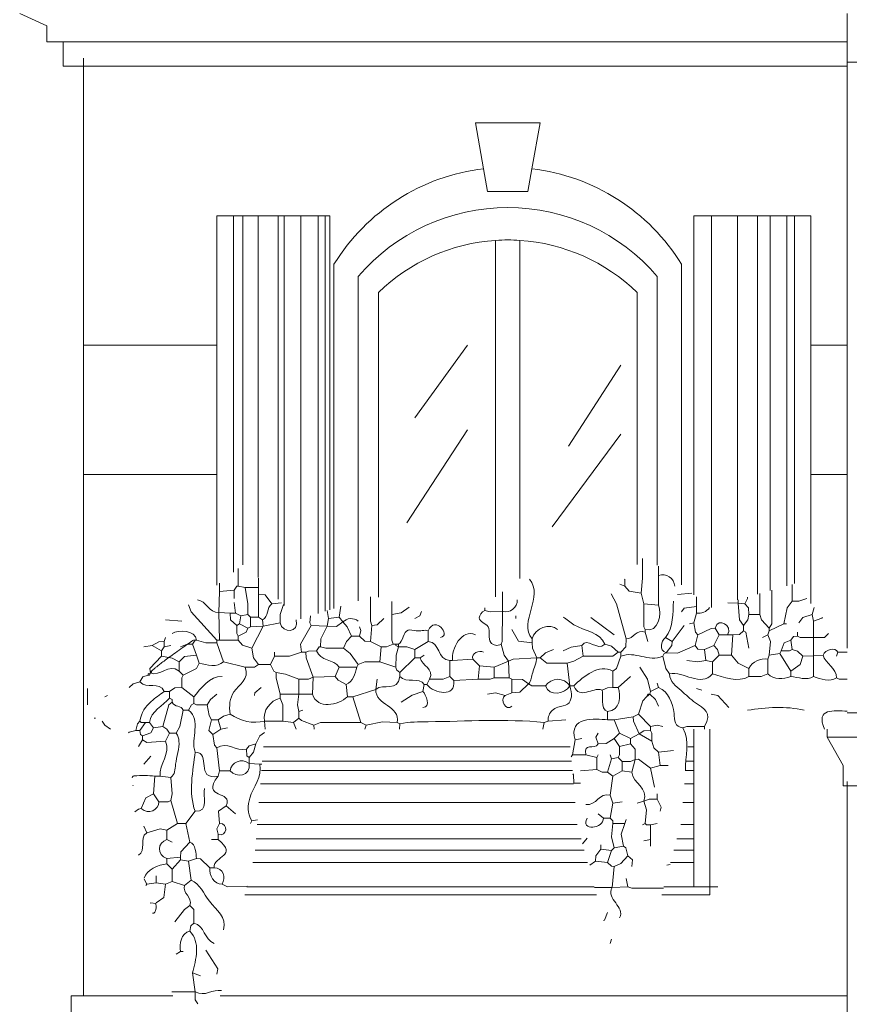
# Model space of a CAD drawing. Header units: millimetres. Extents: x 0 to 19989, y 0 to 8213.
# Tile 3 of 26: x 467 to 2788, y 2974 to 5730. Entities that reach past the tile are written whole.
import ezdxf

# ---------------------------------------------------------------- set-up
doc = ezdxf.new("R2010")
doc.units = ezdxf.units.MM
for name, color, linetype, lineweight in [('ARCH', 7, 'Continuous', 13), ('GLASS', 7, 'Continuous', 13), ('LOUVERS', 7, 'Continuous', 13), ('PLANTS', 7, 'Continuous', 13), ('WINDOWS', 7, 'Continuous', 13)]:
    doc.layers.add(name, color=color, linetype=linetype, lineweight=lineweight)

msp = doc.modelspace()

# ---------------------------------------------------------------- linework, layer by layer
at = {"layer": 'ARCH', "color": 7, "lineweight": 13}
for p, q in [((466.6, 5746.6), (543, 5712.7)), ((2782.8, 5746.6), (2782.8, 5667.4)), ((543, 5712.7), (543, 5667.4)), ((543, 5667.4), (588.2, 5667.4)), ((588.2, 5667.4), (588.2, 5599.5)), ((588.2, 5667.4), (2782.8, 5667.4)), ((2782.8, 5667.4), (2782.8, 5622.2)), ((644.8, 5622.2), (644.8, 5599.5)), ((2782.8, 5622.2), (2782.8, 5610.9)), ((588.2, 5599.5), (644.8, 5599.5)), ((644.8, 5599.5), (644.8, 4819)), ((644.8, 5599.5), (2782.8, 5599.5)), ((2782.8, 5610.9), (2782.8, 5599.5)), ((2782.8, 5610.9), (3235.3, 5610.9)), ((2782.8, 5599.5), (2782.8, 4819)), ((644.8, 4819), (644.8, 4457)), ((644.8, 4819), (1018.1, 4819)), ((2681, 4819), (2782.8, 4819)), ((2782.8, 4819), (2782.8, 4457)), ((644.8, 4457), (644.8, 3834.8)), ((644.8, 4457), (1018.1, 4457)), ((2681, 4457), (2782.8, 4457)), ((2782.8, 4457), (2782.8, 3970.6)), ((644.8, 3834.8), (644.8, 2997.7)), ((2782.8, 3789.6), (3940.4, 3789.6)), ((2352.9, 3744.3), (2352.9, 3694.7)), ((2398.2, 3744.3), (2398.2, 3303.2)), ((2726.2, 3721.7), (2726.2, 3744.3)), ((4038.5, 3721.7), (2726.2, 3721.7)), ((2726.2, 3721.7), (2771.5, 3642.5)), ((1148.6, 3694.7), (2007.5, 3694.7)), ((2336.3, 3694.7), (2352.9, 3694.7)), ((2352.9, 3694.7), (2352.9, 3654.5)), ((1145.3, 3654.5), (2011.1, 3654.5)), ((2332.8, 3654.5), (2352.9, 3654.5)), ((2352.9, 3654.5), (2352.9, 3628.1)), ((2771.5, 3642.5), (2771.5, 3586)), ((1143.2, 3628.1), (2013.5, 3628.1)), ((2330.4, 3628.1), (2352.9, 3628.1)), ((2352.9, 3628.1), (2352.9, 3590.9)), ((1140.3, 3590.9), (2016.8, 3590.9)), ((2327.1, 3590.9), (2352.9, 3590.9)), ((2352.9, 3590.9), (2352.9, 3538.5)), ((2771.5, 3586), (2782.8, 3586)), ((2782.8, 3597.3), (2782.8, 3586)), ((2782.8, 3586), (2782.8, 2997.7)), ((2782.8, 3586), (4038.5, 3586)), ((1136.1, 3538.5), (2021.5, 3538.5)), ((2322.4, 3538.5), (2352.9, 3538.5)), ((2352.9, 3538.5), (2352.9, 3476.9)), ((1131.2, 3476.9), (2027, 3476.9)), ((2316.8, 3476.9), (2352.9, 3476.9)), ((2352.9, 3476.9), (2352.9, 3437.1)), ((1128, 3437.1), (2037.7, 3437.1)), ((2306.2, 3437.1), (2352.9, 3437.1)), ((2352.9, 3437.1), (2352.9, 3405.7)), ((1125.5, 3405.7), (2046.3, 3405.7)), ((2297.6, 3405.7), (2352.9, 3405.7)), ((2352.9, 3405.7), (2352.9, 3371.3)), ((1119.2, 3371.3), (2055.7, 3371.3)), ((2288.2, 3371.3), (2352.9, 3371.3)), ((2352.9, 3371.3), (2352.9, 3303.2)), ((2080.5, 3280.5), (1097.1, 3280.5)), ((1102.6, 3303.2), (2074.3, 3303.2)), ((2398.2, 3280.5), (2263.4, 3280.5)), ((2269.6, 3303.2), (2352.9, 3303.2)), ((2352.9, 3303.2), (2398.2, 3303.2)), ((2398.2, 3303.2), (2398.2, 3280.5)), ((2398.2, 3303.2), (2420.8, 3303.2)), ((610.9, 2997.7), (644.8, 2997.7)), ((610.9, 2862), (610.9, 2997.7)), ((644.8, 2997.7), (894.9, 2997.7)), ((1028.1, 2997.7), (2782.8, 2997.7)), ((2782.8, 2997.7), (2782.8, 2862))]:
    msp.add_line(p, q, dxfattribs=at)
at = {"layer": 'GLASS', "color": 7, "lineweight": 13}
for p, q in [((1572.4, 4615.4), (1719.5, 4819)), ((2002.3, 4536.2), (2149.3, 4762.4)), ((1549.8, 4321.3), (1719.5, 4581.4)), ((1957, 4310), (2149.3, 4570.1))]:
    msp.add_line(p, q, dxfattribs=at)
at = {"layer": 'LOUVERS', "color": 7, "lineweight": 13}
for p, q in [((1018.1, 5181), (1065.2, 5181)), ((1018.1, 4819), (1018.1, 5181)), ((1065.2, 5181), (1091.3, 5181)), ((1065.2, 5181), (1065.2, 4183.4)), ((1091.3, 5181), (1133.7, 5181)), ((1091.3, 5181), (1091.3, 4203.6)), ((1133.7, 5181), (1190.1, 5181)), ((1133.7, 5181), (1133.7, 4168.9)), ((1190.1, 5181), (1207.1, 5181)), ((1190.1, 5181), (1190.1, 4108.1)), ((1207.1, 5181), (1253.2, 5181)), ((1207.1, 5181), (1207.1, 4089.8)), ((1253.2, 5181), (1302.3, 5181)), ((1253.2, 5181), (1253.2, 4052.6)), ((1302.3, 5181), (1321.3, 5181)), ((1302.3, 5181), (1302.3, 4068.1)), ((1321.3, 5181), (1334.8, 5181)), ((1321.3, 5181), (1321.3, 4074.1)), ((1334.8, 5181), (1334.8, 4078.4)), ((2352.9, 5181), (2402.5, 5181)), ((2352.9, 4120.5), (2352.9, 5181)), ((2402.5, 5181), (2475.5, 5181)), ((2402.5, 5181), (2402.5, 4085)), ((2475.5, 5181), (2531.1, 5181)), ((2475.5, 5181), (2475.5, 4105.8)), ((2531.1, 5181), (2567.4, 5181)), ((2531.1, 5181), (2531.1, 4121.7)), ((2567.4, 5181), (2613.7, 5181)), ((2567.4, 5181), (2567.4, 4132)), ((2613.7, 5181), (2635.5, 5181)), ((2613.7, 5181), (2613.7, 4145.3)), ((2635.5, 5181), (2681, 5181)), ((2635.5, 5181), (2635.5, 4151.5)), ((2681, 5181), (2681, 4819)), ((1018.1, 4457), (1018.1, 4819)), ((2681, 4819), (2681, 4457)), ((1018.1, 4147.2), (1018.1, 4457)), ((2681, 4457), (2681, 4095.9))]:
    msp.add_line(p, q, dxfattribs=at)
at = {"layer": 'PLANTS', "color": 7, "lineweight": 13}
for points in [[(2209.5, 4222), (2209.6, 4166.7), (2205.9, 4125.2)], [(1078.4, 4193.6), (1078.4, 4144)], [(2254.9, 4174.2), (2254.9, 4193.1), (2254.9, 4200.1)], [(1135.4, 4167.1), (1135, 4166.7), (1135, 4140.3)], [(2160.6, 4144), (2160.5, 4162.9), (2159.1, 4164.3)], [(2254.9, 4174.2), (2254.9, 4162.9), (2254.9, 4091.3)], [(1025.6, 4129), (1025.6, 4153)], [(1067.1, 4132.7), (1074.7, 4144), (1078.4, 4144)], [(1097.3, 4140.3), (1078.4, 4144)], [(1097.3, 4140.3), (1135, 4140.3)], [(1097.3, 4140.3), (1104.7, 4095), (1104.8, 4064.9)], [(1135, 4121.4), (1135, 4140.3)], [(2160.6, 4144), (2146.6, 4150.1)], [(2160.6, 4144), (2171.9, 4130.2), (2205.9, 4125.2)], [(2564.1, 4027.1), (2571.6, 4038.5), (2571.6, 4133.3)], [(2628.2, 4102.6), (2628.2, 4149.4)], [(1023.8, 4070.5), (1025.6, 4129)], [(1025.6, 4129), (1067.1, 4132.7)], [(1067.1, 4110.1), (1067.1, 4132.7)], [(1135, 4121.4), (1153.7, 4120.2), (1172.7, 4095)], [(1135, 4121.4), (1135, 4057.3)], [(1448, 4114.1), (1448.1, 4046), (1451.7, 4034.7)], [(1817.4, 4128.9), (1817.5, 4074.3)], [(2164.4, 3997), (2137, 4095), (2122.4, 4122.5)], [(2213.4, 4095), (2205.9, 4125.2)], [(2307.7, 4121.4), (2348.2, 4124.3)], [(2360.5, 4087.5), (2360.5, 4114.3)], [(2477.4, 4096.9), (2477.4, 4106.3)], [(2503.8, 4113.9), (2503.8, 4110.1), (2496.2, 4095)], [(2537.7, 4123.6), (2537.7, 4064.9)], [(2669.9, 4109.5), (2647.1, 4102.7), (2628.2, 4102.6)], [(938.7, 4091.8), (946.6, 4072.4), (1018.1, 3993.2)], [(1070.9, 4068.6), (1067.1, 4098.8)], [(1172.7, 4095), (1199.6, 4098)], [(1195.3, 4042.2), (1195.5, 4064.9), (1204.6, 4092.6)], [(1365.3, 4088), (1361.2, 4057.3)], [(1508.3, 4101.3), (1508.3, 4076.2), (1508.3, 4064.9)], [(1556.6, 4085.2), (1534.7, 4069.8), (1508.3, 4064.9)], [(1768.5, 4083.7), (1768.5, 4076.2)], [(2213.4, 4095), (2254.9, 4091.3)], [(2217.2, 4023.4), (2213.6, 4030.9), (2213.4, 4095)], [(2319, 4072.4), (2326.7, 4082.5), (2360.5, 4087.5)], [(2360.5, 4068.6), (2360.5, 4087.5)], [(2477.4, 4096.9), (2448.3, 4098)], [(2477.4, 4096.9), (2496.2, 4095)], [(2492.5, 4034.7), (2481.3, 4049.8), (2477.4, 4096.9)], [(2507.5, 4064.9), (2506.3, 4083.7), (2496.2, 4095)], [(2605.6, 4038.5), (2614.3, 4083.7), (2628.2, 4102.6)], [(2689.8, 4085), (2684.8, 4064.9)], [(1023.8, 4070.5), (1055.8, 4068.6)], [(1023.8, 4070.5), (1025.6, 3993.2)], [(1070.9, 4068.6), (1055.8, 4068.6)], [(1074.7, 4034.7), (1057, 4049.8), (1055.8, 4068.6)], [(1070.9, 4068.6), (1086, 4061.1)], [(1082.2, 4038.5), (1086, 4061.1)], [(1086, 4061.1), (1104.8, 4064.9)], [(1112.4, 4057.3), (1104.8, 4064.9)], [(1112.4, 4057.3), (1135, 4057.3)], [(1112.4, 4057.3), (1112.4, 4030.9)], [(1146.3, 4049.8), (1135, 4057.3)], [(1280.6, 4061.2), (1278.6, 4042.2), (1282.1, 4034.7)], [(1331.1, 4053.5), (1327, 4075.9)], [(1331.1, 4053.5), (1327.3, 4032.8)], [(1331.1, 4053.5), (1361.2, 4057.3)], [(1370.7, 4044.1), (1361.2, 4057.3)], [(1485.7, 4053.5), (1466.8, 4035.9), (1451.7, 4034.7)], [(1508.3, 4064.9), (1508.4, 3993.2), (1512.1, 3981.9)], [(1572.4, 4053.5), (1586.3, 4061.2), (1591, 4073.7)], [(1817.5, 4074.3), (1783.6, 4072.5), (1768.5, 4076.2)], [(1817.5, 4074.3), (1817.3, 3989.4), (1813.7, 3981.9)], [(1855.2, 4053.5), (1855.2, 4061.1)], [(2065, 4056.9), (2130.5, 4008.3)], [(2360.5, 4068.6), (2352.9, 4042.2)], [(2507.5, 4064.9), (2504.7, 4049.8), (2492.5, 4034.7)], [(2537.7, 4064.9), (2507.5, 4064.9)], [(2537.7, 4064.9), (2542.5, 4049.8), (2564.1, 4027.1)], [(2647.1, 4042.2), (2658.4, 4056.3), (2684.8, 4064.9)], [(2688.5, 4046), (2684.8, 4064.9)], [(2713.1, 4056.4), (2711.2, 4054.7), (2688.5, 4046)], [(920.1, 4046), (874.8, 4049.8)], [(1074.7, 4034.7), (1082.2, 4038.5)], [(1074.7, 4034.7), (1074.8, 4012.1), (1078.4, 4004.5)], [(1078.4, 4004.5), (1100.9, 4016), (1104.8, 4027.1)], [(1082.2, 4038.5), (1104.8, 4027.1)], [(1112.4, 4030.9), (1104.8, 4027.1)], [(1112.4, 4030.9), (1148.2, 4032.8)], [(1116.1, 3970.6), (1148.2, 4032.8)], [(1146.3, 4049.8), (1148.2, 4032.8)], [(1195.3, 4042.2), (1148.2, 4032.8)], [(1255.7, 3959.3), (1252.9, 3981.9), (1282.1, 4034.7)], [(1327.3, 4032.8), (1282.1, 4034.7)], [(1308.4, 3974.4), (1309.6, 3997), (1327.3, 4032.8)], [(1370.7, 4044.1), (1353.7, 4031.1), (1327.3, 4032.8)], [(1395.2, 4004.5), (1382.8, 4030.9), (1370.7, 4044.1)], [(1417.8, 4030.9), (1421.7, 4020.1), (1417.8, 4004.5)], [(1451.7, 4034.7), (1448, 3989.4)], [(1900.5, 3985.7), (1862.8, 3990.6), (1843.9, 4023.4)], [(2217.2, 4023.4), (2217.2, 4015.8)], [(2326.5, 4034.7), (2292.6, 3989.4)], [(2341.6, 4038.5), (2352.9, 4042.2)], [(2364.3, 4008.3), (2357.9, 4015.8), (2352.9, 4042.2)], [(2413.3, 4027.1), (2402, 4026.1), (2364.3, 4008.3)], [(2413.3, 4027.1), (2424.6, 4008.3)], [(2492.5, 4034.7), (2492.5, 4019.6)], [(2564.1, 4019.6), (2605.6, 4038.5)], [(2564.1, 4019.6), (2564.1, 4027.1)], [(2613.1, 4038.5), (2605.6, 4038.5)], [(2688.5, 4000.8), (2688.5, 4046)], [(871, 3989.4), (874.8, 4000.8)], [(1078.4, 4004.5), (1078.4, 3993.2)], [(1395.2, 4004.5), (1381.1, 3989.3), (1372.5, 3970.6)], [(1395.2, 4004.5), (1417.8, 4004.5)], [(1417.8, 4004.5), (1432.9, 3990.6), (1448, 3989.4)], [(1610.1, 4019.6), (1610.1, 3989.4)], [(1900.5, 3985.7), (1900.5, 3997)], [(2164.4, 3997), (2163.2, 3974.4), (2149.3, 3959.3)], [(2224.7, 3989.4), (2217.2, 4015.8)], [(2273.8, 4000.8), (2292.6, 3989.4)], [(2364.3, 4008.3), (2356.7, 3978.1)], [(2424.6, 4008.3), (2409.5, 3978.1)], [(2424.6, 4008.3), (2447.2, 4008.3)], [(2447.2, 4008.3), (2462.3, 4008.3)], [(2458.5, 3951.7), (2462.3, 4008.3)], [(2462.3, 4008.3), (2481.1, 4009.5), (2492.5, 4019.6)], [(2507.5, 3970.6), (2498.8, 4015.7), (2492.5, 4019.6)], [(2560.3, 4008.3), (2545.2, 4000.8)], [(2560.3, 4008.3), (2564.1, 4019.6)], [(2560.3, 4008.3), (2567.7, 3989.4), (2564.1, 3951.7)], [(2643.3, 4004.5), (2632, 4003.3), (2624.4, 3993.2)], [(2643.3, 4004.5), (2643.3, 4015.8)], [(2688.5, 4000.8), (2650.8, 4000.9), (2643.3, 4004.5)], [(2688.5, 4000.8), (2718.7, 4000.9), (2730, 4012.1)], [(2688.5, 4000.8), (2688.5, 3949.8)], [(837.1, 3978.1), (814.5, 3974.4)], [(871, 3989.4), (856, 3988.4), (837.1, 3978.1)], [(837.1, 3978.1), (863.5, 3963)], [(871, 3974.4), (863.5, 3963)], [(871, 3989.4), (871, 3974.4)], [(889.9, 3978.1), (871, 3974.4)], [(950.2, 3981.9), (935.1, 3981.8), (916.3, 3974.4)], [(950.2, 3981.9), (957.8, 3993.2), (961.5, 3993.2)], [(950.2, 3981.9), (961.5, 3951.7)], [(961.5, 3993.2), (987.9, 3985.8), (1018.1, 3985.7)], [(1025.6, 3993.2), (1018.1, 3993.2)], [(1018.1, 3985.7), (1018.1, 3993.2)], [(1037, 3932.9), (1018.1, 3985.7)], [(1025.6, 3993.2), (1078.4, 3993.2)], [(1116.1, 3970.6), (1089.9, 3979.2), (1078.4, 3993.2)], [(1135, 3925.3), (1121, 3944.2), (1116.1, 3970.6)], [(1297.1, 3963), (1304.7, 3974.4), (1308.4, 3974.4)], [(1308.4, 3974.4), (1323.5, 3970.7), (1372.5, 3970.6)], [(1372.5, 3970.6), (1391.3, 3955.5), (1414, 3925.3)], [(1478.1, 3974.4), (1448, 3989.4)], [(1478.1, 3974.4), (1474.4, 3932.9)], [(1478.1, 3974.4), (1493.2, 3974.5), (1512.1, 3981.9)], [(1519.6, 3981.9), (1512.1, 3981.9)], [(1519.6, 3981.9), (1527.1, 3981.9)], [(1519.6, 3981.9), (1519.6, 3978.1), (1527.1, 3974.4)], [(1519.6, 3917.8), (1519.8, 3951.7), (1527.1, 3974.4)], [(1527.1, 3974.4), (1527.1, 3981.9)], [(1572.4, 3966.8), (1549.8, 3974.2), (1527.1, 3974.4)], [(1572.4, 3966.8), (1610.1, 3989.4)], [(1834.5, 3934.8), (1822.3, 3951.7), (1813.7, 3981.9)], [(1900.5, 3985.7), (1901.5, 3970.6), (1913.7, 3944.2)], [(1987.2, 3963), (2009.8, 3973.3), (2040, 3978.1)], [(2043.7, 3948), (2040, 3978.1)], [(2141.8, 3959.3), (2122.9, 3976.9), (2104.1, 3981.9)], [(2275.6, 3957.4), (2291.4, 3978.1), (2292.6, 3989.4)], [(2275.6, 3957.4), (2307.7, 3956.6), (2356.7, 3978.1)], [(2356.7, 3978.1), (2364.4, 3968), (2383.1, 3966.8)], [(2409.5, 3978.1), (2383.1, 3966.8)], [(2409.5, 3978.1), (2419.8, 3966.8), (2424.6, 3951.7)], [(2598, 3963), (2605.7, 3985.5), (2624.4, 3993.2)], [(2624.4, 3993.2), (2628.2, 3966.8)], [(832.4, 3901.8), (830.9, 3913.7), (863.5, 3948)], [(863.5, 3948), (863.5, 3963)], [(912.5, 3932.9), (893.7, 3943), (863.5, 3948)], [(912.5, 3932.9), (927.6, 3947.6), (961.5, 3951.7)], [(969.1, 3929.1), (961.5, 3951.7)], [(1168.9, 3925.3), (1180.2, 3948)], [(1180.2, 3959.3), (1180.2, 3948)], [(1255.7, 3959.3), (1221.7, 3948.1), (1180.2, 3948)], [(1267, 3959.3), (1255.7, 3959.3)], [(1297.1, 3963), (1274.5, 3962.9), (1267, 3959.3)], [(1267, 3959.3), (1268, 3944.2), (1287.7, 3889.5)], [(1530.9, 3902.7), (1572.4, 3944.2)], [(1572.4, 3966.8), (1572.4, 3944.2)], [(1572.4, 3944.2), (1587.5, 3944.2)], [(1587.5, 3944.2), (1598.8, 3951.7)], [(1678, 3936.7), (1734.5, 3940.4)], [(1753.4, 3921.6), (1734.5, 3940.4)], [(1834.5, 3934.8), (1847.7, 3940.3), (1913.7, 3944.2)], [(1923.1, 3944.2), (1913.7, 3944.2)], [(1923.1, 3944.2), (1938.2, 3958.2), (1960.8, 3966.8)], [(1923.1, 3944.2), (1941.9, 3929.3), (1998.5, 3929.1)], [(2043.7, 3948), (2017.3, 3934.1), (1998.5, 3929.1)], [(2043.7, 3948), (2126.7, 3948.1), (2141.8, 3959.3)], [(2149.3, 3948), (2137, 3914), (2126.7, 3906.5)], [(2141.8, 3959.3), (2149.3, 3959.3)], [(2149.3, 3948), (2149.3, 3959.3)], [(2275.6, 3957.4), (2270, 3955.5), (2266.2, 3948)], [(2285.1, 3898.9), (2274.8, 3914), (2266.2, 3948)], [(2386.9, 3936.7), (2383.1, 3966.8)], [(2424.6, 3951.7), (2405.7, 3932.9)], [(2424.6, 3951.7), (2458.5, 3951.7)], [(2507.5, 3914), (2477.4, 3929.3), (2458.5, 3951.7)], [(2564.1, 3951.7), (2560.3, 3940.4)], [(2560.3, 3898.9), (2560.3, 3940.4)], [(2594.3, 3955.5), (2564.1, 3951.7)], [(2598, 3963), (2594.3, 3955.5)], [(2594.3, 3955.5), (2624.4, 3906.5)], [(2598, 3963), (2620.7, 3963.2), (2628.2, 3966.8)], [(2658.4, 3948), (2650.7, 3925.5), (2624.4, 3906.5)], [(2658.4, 3948), (2643.3, 3962), (2628.2, 3966.8)], [(2688.5, 3949.8), (2658.4, 3948)], [(2688.5, 3949.8), (2714.9, 3951.7)], [(2688.5, 3949.8), (2688.5, 3891.4)], [(2756.4, 3959.3), (2752.6, 3948)], [(2782.8, 3959.3), (2756.4, 3959.3)], [(912.5, 3932.9), (912.5, 3906.5)], [(923.8, 3895.2), (961.5, 3914.2), (969.1, 3929.1)], [(1037, 3932.9), (1097.3, 3917.8)], [(1135, 3925.3), (1123.7, 3918), (1097.3, 3917.8)], [(1135, 3925.3), (1168.9, 3925.3)], [(1168.9, 3925.3), (1177.5, 3906.6), (1184, 3902.7)], [(1349.9, 3891.4), (1361.2, 3917.8)], [(1361.2, 3917.8), (1410.3, 3917.8)], [(1414, 3925.3), (1410.3, 3917.8)], [(1414, 3925.3), (1432.9, 3932.7), (1474.4, 3932.9)], [(1519.6, 3917.8), (1474.4, 3932.9)], [(1519.6, 3917.8), (1520.8, 3910.3), (1530.9, 3902.7)], [(1678, 3936.7), (1670.4, 3936.7)], [(1670.4, 3936.7), (1670.4, 3891.4)], [(1753.4, 3921.6), (1749.6, 3883.9)], [(1794.9, 3917.8), (1753.4, 3921.6)], [(1794.9, 3917.8), (1834.5, 3934.8)], [(1794.9, 3917.8), (1794.9, 3887.6)], [(1834.5, 3934.8), (1836.3, 3887.6)], [(2006, 3865), (1998.5, 3929.1)], [(2232.3, 3849.9), (2223.7, 3883.9), (2202.1, 3917.8)], [(2386.9, 3936.7), (2364.3, 3932.9), (2334.1, 3936.7)], [(2386.9, 3936.7), (2405.7, 3932.9)], [(2405.7, 3898.9), (2405.7, 3932.9)], [(2507.5, 3914), (2507.5, 3891.4)], [(803.2, 3876.3), (810.9, 3890.3), (825.8, 3895.2)], [(832.4, 3901.8), (829.6, 3895.2), (825.8, 3895.2)], [(832.4, 3901.8), (825.8, 3898.9), (825.8, 3895.2)], [(923.8, 3895.2), (912.5, 3906.5)], [(920.1, 3861.2), (920.2, 3887.6), (923.8, 3895.2)], [(1248.1, 3883.9), (1210.4, 3897.9), (1184, 3902.7)], [(1195.3, 3842.4), (1184.2, 3887.6), (1184, 3902.7)], [(1248.1, 3883.9), (1274.5, 3884), (1287.7, 3889.5)], [(1285.8, 3842.4), (1287.7, 3889.5)], [(1349.9, 3891.4), (1287.7, 3889.5)], [(1349.9, 3891.4), (1357.5, 3881.1), (1380.1, 3868.8)], [(1530.9, 3902.7), (1530.9, 3891.4)], [(1613.9, 3883.9), (1651.6, 3884), (1670.4, 3891.4)], [(1681.7, 3880.1), (1670.4, 3891.4)], [(1794.9, 3887.6), (1783.6, 3884), (1749.6, 3883.9)], [(1794.9, 3887.6), (1836.3, 3887.6)], [(1843.9, 3883.9), (1836.3, 3887.6)], [(2126.7, 3906.5), (2126.7, 3861.2)], [(2141.8, 3861.2), (2175.7, 3891.4)], [(2560.3, 3898.9), (2541.5, 3891.6), (2507.5, 3891.4)], [(2624.4, 3891.4), (2624.4, 3906.5)], [(2752.6, 3887.6), (2760.2, 3884), (2782.8, 3883.9)], [(773, 3861.2), (784.3, 3871.4), (803.2, 3876.3)], [(920.1, 3861.2), (901.2, 3860.2), (886.1, 3849.9)], [(920.1, 3861.2), (954, 3834.8)], [(1123.7, 3838.6), (1124.9, 3846), (1142.5, 3861.2)], [(1248.1, 3883.9), (1248.1, 3842.4)], [(1380.1, 3868.8), (1383.9, 3834.8)], [(1463, 3855.6), (1466.8, 3883.9)], [(1598.8, 3868.8), (1595, 3849.9)], [(1598.8, 3868.8), (1606.3, 3868.8)], [(1613.9, 3883.9), (1606.3, 3868.8)], [(1681.7, 3880.1), (1749.6, 3883.9)], [(1843.9, 3883.9), (1874.1, 3882.8), (1891, 3870.7)], [(1843.9, 3883.9), (1843.9, 3846.2)], [(1891, 3870.7), (1866.5, 3847.4), (1843.9, 3846.2)], [(1891, 3870.7), (1900.4, 3865.2), (1938.2, 3865)], [(2006, 3865), (2017.3, 3865)], [(2096.5, 3853.7), (2111.6, 3860.2), (2126.7, 3861.2)], [(2141.8, 3861.2), (2126.7, 3861.2)], [(2232.3, 3849.9), (2254.9, 3861.2)], [(2254.9, 3861.2), (2251.1, 3872.5)], [(656.1, 3857.5), (656.1, 3834.8), (656.1, 3812.2)], [(705.1, 3834.8), (712.7, 3838.6)], [(871, 3849.9), (886.1, 3849.9)], [(886.1, 3849.9), (886.1, 3831.1)], [(886.1, 3831.1), (893.7, 3827.3), (893.7, 3819.8)], [(954, 3834.8), (954, 3816)], [(1018.1, 3842.4), (1000.4, 3827.2), (991.7, 3812.2)], [(1195.3, 3842.4), (1248.1, 3842.4)], [(1195.3, 3842.4), (1195.3, 3831.1)], [(1202.9, 3767), (1202.7, 3812.2), (1195.3, 3831.1)], [(1248.1, 3793.4), (1244.3, 3812.2), (1248.1, 3842.4)], [(1285.8, 3842.4), (1248.1, 3842.4)], [(1398.9, 3834.8), (1383.9, 3834.8)], [(1463, 3855.6), (1398.9, 3834.8)], [(1398.9, 3834.8), (1421.6, 3763.2)], [(1595, 3849.9), (1564.9, 3839.5), (1534.7, 3819.8)], [(1776, 3842.4), (1798.6, 3846), (1825, 3838.6)], [(1825, 3838.6), (1843.9, 3846.2)], [(2221, 3834.8), (2210.7, 3823.5), (2198.3, 3785.8)], [(2221, 3834.8), (2224.7, 3842.4), (2230.4, 3842.4)], [(2221, 3834.8), (2230.4, 3842.4)], [(2232.3, 3849.9), (2230.4, 3842.4)], [(2254.9, 3808.4), (2246.3, 3827.3), (2230.4, 3842.4)], [(2375.6, 3853.7), (2360.5, 3857.5)], [(2402, 3842.4), (2420.8, 3838.5), (2451, 3804.7)], [(867.3, 3751.9), (883.6, 3812.2), (893.7, 3819.8)], [(954, 3816), (947.5, 3812.1), (938.9, 3797.1)], [(954, 3816), (961.5, 3812.4), (991.7, 3812.2)], [(1003, 3770.7), (996.5, 3782.1), (991.7, 3812.2)], [(678.7, 3774.5), (674.6, 3775.2)], [(905, 3733), (915.2, 3751.9), (923.8, 3797.1)], [(938.9, 3797.1), (923.8, 3797.1)], [(1055.8, 3785.8), (1037, 3781), (1021.9, 3770.7)], [(1248.1, 3793.4), (1259.4, 3797.1)], [(1248.1, 3793.4), (1248.1, 3774.5)], [(2111.6, 3770.7), (2111.6, 3793.4)], [(2183.3, 3778.3), (2130.5, 3770.7)], [(2183.3, 3778.3), (2198.3, 3785.8)], [(2200.2, 3731.1), (2184.5, 3767), (2183.3, 3778.3)], [(2232.3, 3751.9), (2198.3, 3785.8)], [(697.6, 3767), (705.3, 3755.8), (720.9, 3744.3)], [(803.2, 3767), (796.8, 3759.4), (791.9, 3740.6)], [(803.2, 3767), (806.9, 3763.2), (818.3, 3763.2)], [(818.3, 3763.2), (803.2, 3740.6)], [(840.9, 3748.1), (833.2, 3734.2), (810.7, 3725.5)], [(818.3, 3763.2), (829.6, 3763.2)], [(840.9, 3748.1), (829.6, 3763.2)], [(840.9, 3748.1), (867.3, 3751.9)], [(886.1, 3733), (878.6, 3744.3), (867.3, 3751.9)], [(1003, 3770.7), (995.6, 3740.6), (1006.8, 3729.3)], [(1003, 3770.7), (1021.9, 3770.7)], [(1029.4, 3744.3), (1021.9, 3770.7)], [(1029.4, 3744.3), (1048.3, 3748.1)], [(1152, 3767), (1202.9, 3767)], [(1152, 3767), (1153.4, 3744.3)], [(1202.9, 3767), (1233, 3763.2)], [(1233, 3763.2), (1248.1, 3774.5)], [(1233, 3763.2), (1240.4, 3744.3)], [(1248.1, 3774.5), (1255.7, 3768.2), (1289.6, 3755.7)], [(1289.6, 3755.7), (1308.4, 3763), (1421.6, 3763.2)], [(1290.4, 3744.3), (1289.6, 3755.7)], [(1436.7, 3755.7), (1421.6, 3763.2)], [(1436.7, 3755.7), (1432.9, 3744.3)], [(1436.7, 3755.7), (1481.9, 3764.9), (1523.4, 3763.2)], [(1523.4, 3763.2), (1530.9, 3759.4)], [(1530.9, 3759.4), (1529.4, 3744.3)], [(1934.4, 3763.2), (1931.2, 3744.3)], [(1934.4, 3763.2), (1945.7, 3767)], [(1945.7, 3767), (1994.7, 3770.7)], [(2111.6, 3770.7), (2130.5, 3770.7)], [(2145.6, 3733), (2130.5, 3770.7)], [(2232.3, 3751.9), (2251.1, 3755.6), (2266.2, 3751.9)], [(2232.3, 3740.6), (2232.3, 3751.9)], [(2383.1, 3751.9), (2334.1, 3751.7), (2322.8, 3748.1)], [(2383.1, 3751.9), (2383.1, 3744.3)], [(771.4, 3734.2), (773, 3735.6), (791.9, 3740.6)], [(803.2, 3740.6), (791.9, 3740.6)], [(810.7, 3725.5), (804.4, 3729.4), (803.2, 3740.6)], [(810.7, 3725.5), (810.7, 3714.2)], [(874.8, 3710.4), (886.1, 3733)], [(886.1, 3733), (905, 3733)], [(1029.4, 3744.3), (1006.8, 3729.3)], [(1006.8, 3729.3), (1011.8, 3699.1), (1018.1, 3691.6)], [(1151.8, 3735.2), (1138.9, 3725.5), (1127.5, 3702.9)], [(2085.2, 3733), (2078.9, 3721.7), (2085.2, 3702.9)], [(2130.5, 3717.9), (2145.6, 3733)], [(2175.7, 3717.9), (2145.6, 3733)], [(2200.2, 3731.1), (2175.7, 3717.9)], [(2200.2, 3731.1), (2213.4, 3739.4), (2232.3, 3740.6)], [(2200.2, 3731.1), (2236, 3710.4)], [(2232.3, 3740.6), (2235.9, 3733), (2236, 3710.4)], [(799.4, 3695.3), (810.7, 3714.2)], [(874.8, 3710.4), (822, 3706.8), (810.7, 3714.2)], [(1127.5, 3702.9), (1108.6, 3697.9), (1101.1, 3687.8)], [(1127.5, 3702.9), (1120.8, 3680.2), (1108.6, 3665.2)], [(2013.6, 3672.7), (2021.1, 3714.2)], [(2040, 3717.9), (2021.1, 3714.2)], [(2130.5, 3717.9), (2107.8, 3703.9), (2085.2, 3702.9)], [(2130.5, 3717.9), (2145.6, 3695.3)], [(2141.8, 3665.2), (2145.4, 3672.7), (2145.6, 3695.3)], [(2145.6, 3695.3), (2175.7, 3702.9)], [(2175.7, 3717.9), (2175.7, 3702.9)], [(2175.7, 3702.9), (2189.6, 3687.8), (2188.9, 3659.5)], [(2254.9, 3680.2), (2241, 3691.6), (2236, 3710.4)], [(814.5, 3646.3), (833.3, 3668.9)], [(1025.6, 3627.5), (1018.1, 3691.6)], [(1108.6, 3665.2), (1102.3, 3669.1), (1101.1, 3687.8)], [(1108.6, 3648.2), (1108.6, 3665.2)], [(2010.1, 3666.4), (2013.6, 3672.7)], [(2051.3, 3672.7), (2013.6, 3672.7)], [(2051.3, 3672.7), (2081.4, 3665.2)], [(2081.4, 3665.2), (2085.2, 3672.7)], [(2081.4, 3631.2), (2081.4, 3665.2)], [(2122.9, 3661.4), (2119.2, 3672.7)], [(2141.8, 3665.2), (2122.9, 3661.4)], [(2141.8, 3665.2), (2153.1, 3653.8)], [(2254.9, 3680.2), (2296.4, 3684)], [(2258.7, 3642.5), (2254.9, 3680.2)], [(1108.6, 3648.2), (1138.8, 3646.3)], [(1144.7, 3646.3), (1138.8, 3646.3)], [(2122.9, 3661.4), (2111.6, 3623.7)], [(2153.1, 3653.8), (2175.7, 3654), (2188.9, 3659.5)], [(2153.1, 3653.8), (2153.1, 3627.5)], [(2179.5, 3623.7), (2188.9, 3659.5)], [(2232.3, 3635), (2198.3, 3660.1), (2188.9, 3659.5)], [(2258.7, 3642.5), (2232.3, 3635)], [(2281.3, 3642.5), (2258.7, 3642.5)], [(840.9, 3563.3), (844.6, 3612.4)], [(844.6, 3612.4), (859.7, 3612.4)], [(889.9, 3608.6), (859.7, 3612.4)], [(1021.9, 3612.4), (1025.6, 3627.5)], [(1025.6, 3627.5), (1055.8, 3627.5)], [(2017.3, 3593.5), (2016.3, 3616.1), (2014.3, 3619.6)], [(2081.4, 3631.2), (2036.2, 3627.5)], [(2081.4, 3631.2), (2096.5, 3623.8), (2111.6, 3623.7)], [(2126.7, 3612.4), (2111.6, 3623.7)], [(2119.2, 3559.6), (2126.7, 3612.4)], [(2153.1, 3627.5), (2126.7, 3612.4)], [(2179.5, 3623.7), (2153.1, 3627.5)], [(2243.6, 3582.2), (2232.3, 3635)], [(783.1, 3587.2), (784.3, 3586)], [(889.9, 3544.5), (893.7, 3563.3), (889.9, 3608.6)], [(2017.3, 3593.5), (2036.2, 3593.5)], [(806.9, 3521.9), (819.3, 3551.9), (840.9, 3563.3)], [(840.9, 3563.3), (856, 3540.7)], [(2119.2, 3559.6), (2126.7, 3537)], [(2251.1, 3548.3), (2251.1, 3563.3)], [(889.9, 3544.5), (882.3, 3540.9), (856, 3540.7)], [(889.9, 3544.5), (908.7, 3480.4)], [(1044.5, 3529.4), (1023.1, 3514.3), (1025.6, 3480.4)], [(1044.5, 3529.4), (1070.9, 3506.8)], [(2126.7, 3537), (2119.2, 3495.5)], [(2126.7, 3537), (2153.1, 3540.7)], [(2213.4, 3542.6), (2194.6, 3537)], [(2251.1, 3548.3), (2228.5, 3548.1), (2213.4, 3542.6)], [(2213.4, 3542.6), (2220.8, 3518.1), (2217.2, 3480.4)], [(2251.1, 3548.3), (2262.3, 3525.6), (2258.7, 3514.3)], [(789.1, 3512.6), (799.4, 3520.7), (806.9, 3521.9)], [(957.8, 3514.3), (931.4, 3480.4)], [(2100.3, 3495.5), (2085.2, 3506.8)], [(822, 3454), (814.5, 3472.9)], [(908.7, 3480.4), (878.6, 3461.5)], [(908.7, 3480.4), (931.4, 3480.4)], [(942.7, 3427.6), (931.4, 3480.4)], [(1021.9, 3450.2), (1018.2, 3465.3), (1025.6, 3480.4)], [(1116.1, 3487.9), (1112.4, 3480.4)], [(1116.1, 3487.9), (1132.2, 3490.2)], [(2100.3, 3495.5), (2119.2, 3495.5)], [(2126.7, 3480.4), (2126.7, 3487.9), (2119.2, 3495.5)], [(2130.5, 3412.5), (2123.1, 3442.7), (2126.7, 3480.4)], [(2126.7, 3480.4), (2160.6, 3480.4)], [(2156.9, 3416.3), (2149.5, 3450.2), (2160.6, 3480.4)], [(2164.4, 3491.7), (2160.6, 3480.4)], [(2217.2, 3480.4), (2209.7, 3476.6)], [(2232.3, 3476.6), (2221, 3476.6), (2217.2, 3480.4)], [(2232.3, 3476.6), (2251.1, 3480.4)], [(2232.3, 3435.1), (2232.3, 3476.6)], [(822, 3454), (859.7, 3465.2), (878.6, 3461.5)], [(878.6, 3461.5), (878.6, 3435.1)], [(1021.9, 3435.1), (1021.9, 3450.2)], [(893.7, 3427.6), (878.6, 3435.1)], [(916.3, 3386.1), (917.5, 3401.2), (942.7, 3427.6)], [(1021.9, 3435.1), (1003, 3435.1)], [(2055.1, 3438.9), (2041.6, 3422.8)], [(2092.8, 3408.7), (2092.8, 3420.1)], [(2232.3, 3435.1), (2213.4, 3431.4)], [(2232.3, 3435.1), (2232.3, 3416.3)], [(2092.8, 3408.7), (2078.7, 3389.9), (2077.7, 3374.8)], [(2092.8, 3408.7), (2122.9, 3405)], [(2111.6, 3371), (2122.9, 3405)], [(2130.5, 3412.5), (2122.9, 3405)], [(2130.5, 3412.5), (2156.9, 3416.3)], [(2168.2, 3389.9), (2149.2, 3368.3), (2130.5, 3359.7)], [(2168.2, 3389.9), (2163.2, 3412.4), (2156.9, 3416.3)], [(2168.2, 3389.9), (2182.1, 3378.6), (2179.5, 3359.7)], [(916.3, 3386.1), (878.6, 3382.4)], [(878.6, 3367.3), (878.6, 3382.4)], [(893.7, 3352.2), (878.6, 3367.3)], [(893.7, 3352.2), (916.3, 3378.6)], [(916.3, 3386.1), (916.3, 3378.6)], [(916.3, 3378.6), (938.9, 3374.8)], [(961.5, 3382.4), (938.9, 3374.8)], [(946.5, 3322), (938.9, 3374.8)], [(961.5, 3382.4), (972.9, 3381.1), (999.2, 3356)], [(2062.6, 3363.5), (2077.7, 3374.8)], [(2111.6, 3371), (2077.7, 3374.8)], [(2111.6, 3371), (2122.9, 3360.9), (2130.5, 3359.7)], [(2286.7, 3365.8), (2277.5, 3363.5)], [(893.7, 3352.2), (893.7, 3318.3)], [(1010.6, 3356), (999.2, 3356)], [(2124.8, 3301.3), (2130.5, 3359.7)], [(822, 3310.7), (815.3, 3324.1)], [(822, 3310.7), (819.7, 3306.3)], [(848.4, 3314.5), (822, 3310.7)], [(848.4, 3333.3), (848.4, 3314.5)], [(874.8, 3310.7), (848.4, 3314.5)], [(874.8, 3310.7), (869.8, 3273), (848.4, 3257.9)], [(874.8, 3310.7), (893.7, 3318.3)], [(927.6, 3306.9), (893.7, 3318.3)], [(946.5, 3322), (927.6, 3306.9)], [(1103.1, 3305.1), (1048.3, 3303.3), (1033.2, 3310.7)], [(2168.2, 3303.2), (2164.4, 3325.8)], [(2124.8, 3301.3), (2075, 3300.8)], [(2168.2, 3303.2), (2124.8, 3301.3)], [(2268.5, 3299.4), (2179.5, 3299.4), (2168.2, 3303.2)], [(847.2, 3256.7), (833.3, 3257.8), (831.7, 3257.1)], [(901.2, 3205.1), (927.7, 3239.1), (942.7, 3250.4)], [(942.7, 3250.4), (953.8, 3239.1), (954, 3201.4)], [(2111.6, 3231.5), (2103.7, 3209.3), (2100.1, 3209.1)], [(942.7, 3178.7), (945.6, 3193.8), (954, 3201.4)], [(2122.9, 3156.1), (2119.2, 3144.8)], [(905, 3114.6), (916.3, 3122.2)], [(923.8, 3122.2), (916.3, 3122.2)], [(1018.1, 3058.1), (1020.8, 3073.2), (987.9, 3125.9)], [(950.2, 3061.8), (972.9, 3054.3)], [(957.8, 3009), (950.2, 3061.8)], [(957.8, 3009), (892.2, 3009.1)], [(957.8, 3009), (957.9, 2986.4), (965.3, 2975.1)]]:
    msp.add_lwpolyline(points, dxfattribs=at)
for points in [[(1900.5, 3997), (1861, 4044.9), (1936, 4115), (1893, 4163.8)], [(2254.9, 4174.2), (2275.3, 4181.4), (2299, 4167.2), (2300.2, 4144)], [(1023.8, 4070.5), (996.7, 4068.5), (988.5, 4103.5), (964.5, 4106)], [(1817.5, 4074.3), (1838.8, 4066.5), (1861.2, 4085.9), (1859, 4106.3)], [(1146.3, 4049.8), (1164, 4059.8), (1156.6, 4083.6), (1172.7, 4095)], [(2217.2, 4023.4), (2255.4, 4013.3), (2263.8, 4066.9), (2254.9, 4091.3)], [(2273.8, 4000.8), (2296.4, 4029.4), (2295, 4068.6), (2296.4, 4102.6)], [(2360.5, 4068.6), (2374.2, 4067), (2389.5, 4072.7), (2397.2, 4084.5)], [(1414, 4046), (1402.3, 4057.6), (1382.1, 4054.9), (1370.7, 4044.1)], [(1610.1, 4019.6), (1629.1, 4064.1), (1675.4, 4006.5), (1644, 4000.8)], [(2413.3, 4027.1), (2421.6, 4059.5), (2463.8, 4033.7), (2447.2, 4008.3)], [(1195.3, 4042.2), (1202.1, 4010.2), (1249.2, 4012.8), (1240.6, 4049.8)], [(1678, 3936.7), (1673.4, 3968), (1704.5, 4026.1), (1742.1, 4008.3)], [(1972.1, 4023.4), (1949.8, 4042.3), (1908.9, 4027.1), (1900.5, 3997)], [(2164.4, 3997), (2186, 3996.2), (2192.1, 4025.6), (2217.2, 4015.8)], [(961.5, 3993.2), (959.8, 4022.5), (908.1, 4021.9), (893.7, 4012.1)], [(2040, 3978.1), (2054.1, 4003.2), (2084.4, 3960.4), (2104.1, 3981.9)], [(2275.6, 3957.4), (2255.6, 3966), (2261.3, 3990.1), (2273.8, 4000.8)], [(1610.1, 3989.4), (1643.7, 3989.4), (1634.7, 3936.8), (1670.4, 3936.7)], [(2714.9, 3951.7), (2719.3, 3966.4), (2749.7, 3975.2), (2756.4, 3959.3)], [(1297.1, 3963), (1308.5, 3934.6), (1344.7, 3940.4), (1361.2, 3917.8)], [(1613.9, 3883.9), (1628.2, 3914), (1591.6, 3920.3), (1587.5, 3944.2)], [(1734.5, 3940.4), (1729.7, 3956.5), (1752.3, 3966.8), (1764.7, 3959.3)], [(2149.3, 3948), (2188.9, 3964.7), (2225.8, 3930.7), (2266.2, 3948)], [(2507.5, 3914), (2516.6, 3933.9), (2539.8, 3943), (2560.3, 3940.4)], [(2714.9, 3951.7), (2721.1, 3926.4), (2753.4, 3915.9), (2752.6, 3887.6)], [(832.4, 3901.8), (859.4, 3888.7), (883.2, 3930.7), (912.5, 3906.5)], [(1037, 3932.9), (1019.1, 3915.4), (990.7, 3923.8), (969.1, 3929.1)], [(1380.1, 3868.8), (1399.1, 3876.9), (1406.1, 3899.7), (1410.3, 3917.8)], [(2126.7, 3906.5), (2088, 3929.1), (2044.3, 3891.4), (2017.3, 3865)], [(954, 3834.8), (972.2, 3855.6), (998.3, 3895), (1033.2, 3891.4)], [(1463, 3855.6), (1485.5, 3873.5), (1524.4, 3846.6), (1530.9, 3891.4)], [(1598.8, 3868.8), (1585, 3892), (1548.5, 3871.1), (1530.9, 3891.4)], [(2006, 3865), (1992.1, 3890.6), (1952.6, 3889.4), (1938.2, 3865)], [(2405.7, 3898.9), (2371.9, 3859.9), (2324.9, 3907.9), (2285.1, 3898.9)], [(2405.7, 3898.9), (2436, 3889.7), (2477, 3873.8), (2507.5, 3891.4)], [(2624.4, 3891.4), (2603.9, 3883.2), (2577.1, 3881.9), (2560.3, 3898.9)], [(2624.4, 3891.4), (2644.6, 3889.5), (2669.7, 3879.3), (2688.5, 3891.4)], [(2688.5, 3891.4), (2707.6, 3884), (2733.6, 3875.6), (2752.6, 3887.6)], [(871, 3849.9), (857.5, 3878.7), (821.6, 3855.8), (803.2, 3876.3)], [(1681.7, 3880.1), (1687.5, 3831.5), (1626.3, 3843.9), (1606.3, 3868.8)], [(2006, 3865), (1993.1, 3843.1), (1947.8, 3834.1), (1938.2, 3865)], [(2096.5, 3853.7), (2068.6, 3863), (2035.1, 3824.9), (2017.3, 3865)], [(2111.6, 3793.4), (2147.9, 3796.9), (2149.6, 3836.1), (2141.8, 3861.2)], [(886.1, 3831.1), (867.5, 3810.8), (834.1, 3794.1), (829.6, 3763.2)], [(1152, 3767), (1145.9, 3795), (1168.5, 3824.5), (1195.3, 3831.1)], [(1285.8, 3842.4), (1300.2, 3798), (1357.4, 3811.1), (1383.9, 3834.8)], [(1523.4, 3763.2), (1531.7, 3810.3), (1462.4, 3810), (1463, 3855.6)], [(1595, 3804.7), (1619.6, 3804.9), (1602.8, 3841.9), (1595, 3849.9)], [(1825, 3838.6), (1808.5, 3826.7), (1828.6, 3793), (1843.9, 3808.4)], [(2111.6, 3793.4), (2089.5, 3801.6), (2101.2, 3839.5), (2096.5, 3853.7)], [(893.7, 3819.8), (898.5, 3804.6), (920.2, 3812), (923.8, 3797.1)], [(2662.1, 3797.1), (2610.5, 3809.4), (2555.9, 3805.5), (2503.8, 3797.1)], [(2718.7, 3744.3), (2693.8, 3804.8), (2745.3, 3795.3), (2782.8, 3794.7)], [(957.8, 3680.2), (943.6, 3718.7), (976.6, 3769.1), (938.9, 3797.1)], [(1152, 3767), (1119.3, 3757.6), (1083.4, 3767.3), (1055.8, 3785.8)], [(2111.6, 3770.7), (2077.5, 3773), (2000.8, 3780.7), (2021.1, 3714.2)], [(2330.3, 3627.4), (2327.1, 3668), (2345, 3709.2), (2322.8, 3748.1)], [(874.8, 3710.4), (890.5, 3675.8), (856.3, 3647), (859.7, 3612.4)], [(1018.1, 3691.6), (1047.4, 3711.9), (1072, 3681.1), (1101.1, 3687.8)], [(2051.3, 3672.7), (2043.5, 3708.3), (2075.6, 3685.2), (2085.2, 3702.9)], [(957.8, 3680.2), (951.8, 3627.9), (937.8, 3566), (957.8, 3514.3)], [(957.8, 3680.2), (1004.8, 3678.9), (956.2, 3600.3), (1021.9, 3612.4)], [(1108.6, 3648.2), (1089.1, 3664.2), (1057.1, 3652.1), (1055.8, 3627.5)], [(1108.6, 3648.2), (1115, 3611), (1071.4, 3607.7), (1055.8, 3627.5)], [(1021.9, 3612.4), (971.1, 3546.6), (1066.4, 3574.4), (1044.5, 3529.4)], [(2179.5, 3623.7), (2182.7, 3591), (2227.5, 3581.1), (2213.4, 3542.6)], [(984.2, 3578.4), (977.4, 3557.2), (998.4, 3512.2), (957.8, 3514.3)], [(2119.2, 3559.6), (2088.1, 3568.5), (2081.2, 3528.8), (2051.3, 3533.2)], [(806.9, 3521.9), (827, 3503.4), (856, 3518.5), (856, 3540.7)], [(1021.9, 3450.2), (1047.2, 3439.9), (1052.2, 3481.9), (1025.6, 3480.4)], [(2100.3, 3495.5), (2102.7, 3464.8), (2033, 3458.1), (2055.1, 3495.5)], [(822, 3454), (799, 3438.4), (823.1, 3403.7), (798.9, 3391.6)], [(878.6, 3435.1), (851.4, 3426.9), (850.1, 3392.5), (878.6, 3382.4)], [(961.5, 3382.4), (959, 3394.2), (961.1, 3423.1), (942.7, 3427.6)], [(1021.9, 3435.1), (1080, 3387.6), (1009.6, 3391.9), (1010.6, 3356)], [(878.6, 3367.3), (854.2, 3364.5), (822.3, 3351.4), (814.7, 3326.9)], [(1033.2, 3310.7), (1010.7, 3307.5), (996.1, 3337.3), (999.2, 3356)], [(1033.2, 3310.7), (1044.5, 3327.2), (1037, 3357.4), (1010.6, 3356)], [(927.6, 3306.9), (921.4, 3284.7), (951.3, 3274.2), (942.7, 3250.4)], [(2124.8, 3301.3), (2106.3, 3267.1), (2162.6, 3247.6), (2145.6, 3216.4)], [(838.6, 3228.8), (849.9, 3227.9), (849, 3249.8), (847.2, 3256.7)], [(1010.6, 3144.8), (982.3, 3155.2), (984.5, 3194.5), (954, 3201.4)], [(942.7, 3178.7), (917.6, 3174.4), (913.8, 3142.4), (916.3, 3122.2)], [(942.7, 3178.7), (973.1, 3149.2), (960.1, 3098.3), (950.2, 3061.8)], [(957.8, 3009), (984.4, 2994.3), (1006.5, 3016.9), (1031.8, 3012.9)]]:
    msp.add_open_spline(points, degree=3, dxfattribs=at)
for points, knots in [([(1813.7, 3981.9), (1804.4, 3975.4), (1770.2, 3984.4), (1792.4, 4036.1), (1742, 4046.9), (1759.4, 4071.9), (1768.5, 4076.2)], [0, 0, 0, 0, 0.21581, 0.545795, 0.830971, 1, 1, 1, 1]), ([(2104.1, 3981.9), (2090.9, 4016.6), (2031.5, 4018.2), (1998.1, 4052.4), (1987.2, 4057.3)], [0, 0, 0, 0, 0.735392, 1, 1, 1, 1]), ([(1610.1, 4019.6), (1598.8, 4023), (1580.9, 4014.9), (1541.8, 4030.6), (1539.5, 3989.4), (1527.1, 3981.9)], [0, 0, 0, 0, 0.322158, 0.543538, 1, 1, 1, 1]), ([(836.8, 3903.5), (830.9, 3900.3), (834.2, 3906.2), (836.8, 3903.5), (830.9, 3900.3), (834.2, 3906.2)], [-1, -0.678367, -0.321581, 0, 0.321633, 0.678419, 1, 1.321633, 1.678419, 2]), ([(1891, 3870.7), (1897.7, 3880), (1901.1, 3905.8), (1912.9, 3930.2), (1913.7, 3944.2)], [0, 0, 0, 0, 0.437954, 1, 1, 1, 1]), ([(1055.8, 3785.8), (1052.1, 3808.5), (1057.1, 3859.7), (1110.4, 3883.2), (1097.3, 3917.8)], [0, 0, 0, 0, 0.448309, 1, 1, 1, 1]), ([(2285.1, 3898.9), (2286.2, 3875.8), (2317.1, 3855.1), (2362.3, 3808.8), (2407.2, 3791.8), (2383.1, 3751.9)], [0, 0, 0, 0, 0.307603, 0.582822, 1, 1, 1, 1]), ([(2006, 3865), (2013.5, 3843.7), (2012.1, 3811.5), (1975.7, 3808.6), (1951.7, 3795.6), (1944.9, 3778.1), (1945.7, 3767)], [0, 0, 0, 0, 0.400543, 0.621526, 0.760895, 1, 1, 1, 1]), ([(2254.9, 3861.2), (2282.7, 3847.7), (2301.6, 3799.5), (2299.2, 3750.2), (2322.8, 3748.1)], [0, 0, 0, 0, 0.611501, 1, 1, 1, 1]), ([(803.2, 3767), (806.9, 3790), (827.3, 3820.7), (859.4, 3840), (871, 3849.9)], [0, 0, 0, 0, 0.581493, 1, 1, 1, 1]), ([(1934.4, 3763.2), (1826.8, 3773.4), (1690.7, 3764.1), (1557.2, 3764.9), (1530.9, 3759.4)], [0, 0, 0, 0, 0.802214, 1, 1, 1, 1]), ([(889.9, 3608.6), (901.3, 3617.5), (900.7, 3653.2), (917, 3698.7), (909.8, 3726), (905, 3733)], [0, 0, 0, 0, 0.321041, 0.814844, 1, 1, 1, 1]), ([(1116.1, 3487.9), (1104, 3509.7), (1104.1, 3564.1), (1146, 3611.3), (1138.8, 3646.3)], [0, 0, 0, 0, 0.392292, 1, 1, 1, 1]), ([(844.6, 3612.4), (828, 3615.3), (800.9, 3614.1), (782.8, 3613.4), (781.5, 3607.7)], [0, 0, 0, 0, 0.853263, 1, 1, 1, 1]), ([(946.5, 3322), (971.2, 3311.1), (992.6, 3252.8), (1046.7, 3218.5), (1037, 3182.5)], [0, 0, 0, 0, 0.45825, 1, 1, 1, 1])]:
    msp.add_open_spline(points, degree=3, knots=knots, dxfattribs=at)
at = {"layer": 'WINDOWS', "color": 7, "lineweight": 13}
for p, q in [((1742.1, 5441.2), (1923.1, 5441.2)), ((1764.8, 5312.7), (1742.1, 5441.2)), ((1923.1, 5441.2), (1900.4, 5312.7)), ((1776, 5248.9), (1764.8, 5312.7)), ((1900.4, 5312.7), (1889.1, 5248.9)), ((1889.1, 5248.9), (1776, 5248.9)), ((1798.6, 5112), (1798.6, 4114.8)), ((1866.5, 5112), (1866.5, 4165.7)), ((1346.2, 5045.2), (1346.2, 4081.9)), ((2319, 5045.2), (2319, 4148)), ((1414, 5011.3), (1414, 4103.4)), ((2251.1, 5011.3), (2251.1, 4203.2)), ((1470.6, 4966.1), (1470.6, 4113.9)), ((2194.6, 4966.1), (2194.6, 4204.9))]:
    msp.add_line(p, q, dxfattribs=at)
for centre, radius, start, end in [((1832.6, 4745.2), 571.5, 96.8159, 148.3352), ((1832.6, 4745.2), 571.5, 31.6648, 83.1841), ((1832.6, 4652), 551.6, 40.6463, 139.3537), ((1832.6, 4594.1), 519.1, 93.7488, 134.2189), ((1832.6, 4594.1), 519.1, 86.2512, 93.7488), ((1832.6, 4594.1), 519.1, 45.7811, 86.2512)]:
    msp.add_arc(centre, radius, start, end, dxfattribs=at)

doc.saveas('drawing.dxf')
